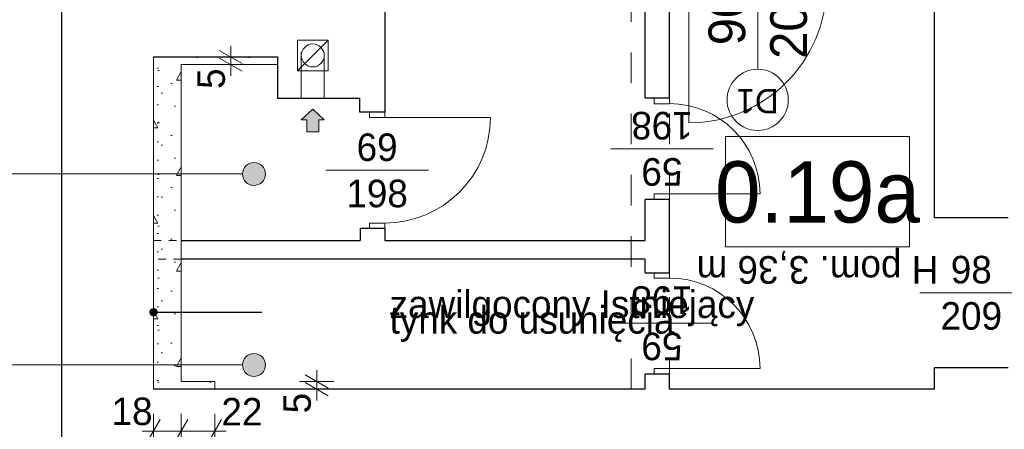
# Model space of a CAD drawing. Extents: x -145259 to -66341, y -2316 to 227384.
# Tile 7 of 143: x -127383 to -120953, y 54461 to 57137. Entities that reach past the tile are written whole.
import ezdxf

# ---------------------------------------------------------------- set-up
doc = ezdxf.new("R2010")
doc.units = 0
doc.header["$MEASUREMENT"] = 0
doc.linetypes.add('Hidden Line', pattern=[100, 50, -50])
doc.linetypes.add('Przerywana', pattern=[400, 200, -200])
for name, color, linetype, lineweight in [('Arch drzwi_Nr_Pióra__5', 7, 'Continuous', 13), ('Arch ocieplenie_Nr_Pióra__21', 7, 'Continuous', 13), ('Arch opisy okien_Nr_Pióra__5', 7, 'Continuous', 13), ('Arch opisy_Nr_Pióra__1', 7, 'Continuous', 25), ('Arch opisy_Nr_Pióra__21', 7, 'Continuous', 13), ('Arch wymiary_Nr_Pióra__21', 7, 'Continuous', 13), ('Arch wymiary_Nr_Pióra__5', 7, 'Continuous', 13), ('Arch zmurowania_Nr_Pióra__27', 7, 'Continuous', 35), ('Drzwi ArchiCAD_Nr_Pióra__27', 7, 'Continuous', 35), ('Drzwi ArchiCAD_Nr_Pióra__5', 7, 'Continuous', 13), ('Inwent kominy_Nr_Pióra__21', 7, 'Continuous', 13), ('INWENT OPISY_Nr_Pióra__21', 7, 'Continuous', 13), ('INWENT STROPY_Nr_Pióra__21', 7, 'Continuous', 13), ('INWENT. DRZWI_Nr_Pióra__21', 7, 'Continuous', 13), ('INWENT.ŚCIANY_Nr_Pióra__1', 7, 'Continuous', 25), ('INWENT.ŚCIANY_Nr_Pióra__20', 1, 'Continuous', 20)]:
    doc.layers.add(name, color=color, linetype=linetype, lineweight=lineweight)
for name, color, linetype in [('Arch ocieplenie', 7, 'Continuous'), ('Arch opisy', 7, 'Continuous'), ('Arch wymiary', 7, 'Continuous'), ('Arch zmurowania', 7, 'Continuous'), ('Drzwi ArchiCAD', 7, 'Continuous')]:
    doc.layers.add(name, color=color, linetype=linetype)
doc.layers.add('Arch opisy_Nr_Pióra__3', color=7, linetype='Continuous', lineweight=20, true_color=0xff6600)
doc.layers.add('INWENT.ŚCIANY_Nr_Pióra__2', color=7, linetype='Continuous', lineweight=13, true_color=0x7f7f7f)
doc.styles.add('GENERATED_STYLE_1', font='txt')
doc.styles.add('GENERATED_STYLE_5', font='txt')
doc.styles.add('GENERATED_STYLE_6', font='txt')
doc.styles.add('GENERATED_STYLE_7', font='txt')
doc.styles.add('GENERATED_STYLE_8', font='txt')
doc.dimstyles.new('GENERATED_STYLE__1', dxfattribs={"dimtxt": 179.999995, "dimasz": 114, "dimexe": 0.18, "dimexo": 0, "dimgap": 0.09, "dimtad": 1, "dimdec": 0, "dimlfac": 0.1, "dimzin": 0, "dimdsep": 46, "dimtxsty": 'GENERATED_STYLE_1', "dimblk": 'ARROWHEAD_2', "dimblk1": 'ARROWHEAD_2', "dimblk2": 'ARROWHEAD_2', "dimcen": 0.09, "dimclrd": 7, "dimclre": 7, "dimclrt": 7, "dimazin": 0, "dimtfac": 1, "dimtdec": 4, "dimtmove": 0, "dimatfit": 3, "dimfxl": 0, "dimtolj": 1, "dimtzin": 0, "dimarcsym": 0})
doc.dimstyles.new('GENERATED_STYLE__2', dxfattribs={"dimtxt": 179.999995, "dimasz": 114, "dimexe": 0.18, "dimexo": 0, "dimgap": 0.09, "dimtad": 1, "dimtih": 1, "dimtoh": 1, "dimdec": 0, "dimlfac": 0.1, "dimzin": 0, "dimdsep": 46, "dimtxsty": 'GENERATED_STYLE_1', "dimblk": 'ARROWHEAD_2', "dimblk1": 'ARROWHEAD_2', "dimblk2": 'ARROWHEAD_2', "dimcen": 0.09, "dimclrd": 7, "dimclre": 7, "dimclrt": 7, "dimazin": 0, "dimtfac": 1, "dimtdec": 4, "dimtmove": 0, "dimatfit": 3, "dimfxl": 0, "dimtolj": 1, "dimtzin": 0, "dimarcsym": 0})
doc.dimstyles.new('GENERATED_STYLE__9', dxfattribs={"dimtxt": 0.18, "dimasz": 109.44, "dimexe": 0.18, "dimexo": 0.0625, "dimgap": 0.09, "dimtad": 0, "dimtih": 1, "dimtoh": 1, "dimdec": 4, "dimzin": 0, "dimdsep": 46, "dimcen": 0.09, "dimadec": 0, "dimazin": 0, "dimtfac": 1, "dimtdec": 4, "dimtmove": 0, "dimatfit": 3, "dimldrblk": 'ARROWHEAD_11', "dimfxl": 0, "dimtolj": 1, "dimtzin": 0, "dimarcsym": 0})
pattern_1 = [(0, (0, 0), (0, 623.5383), [60, -300]), (0, (180, 311.8), (0, 623.5383), [60, -300]), (60, (0, 0), (-540, 311.7692), [60, -300]), (60, (360, 0), (-540, 311.7692), [60, -300]), (120, (60, 0), (540, 311.7692), [60, -300]), (120, (420, 0), (540, 311.7692), [60, -300]), (0, (0, 60), (0, 120), [0, -120, 0, -180.00001]), (45, (60, 60), (-84.85282, 84.85282), [0, -90, 0, -150.00001])]

# ---------------------------------------------------------------- blocks, each defined once
blk = doc.blocks.new('D1 Drzwi proste 14_8')
at = {"layer": 'Drzwi ArchiCAD_Nr_Pióra__27', "linetype": 'Continuous'}
for p, q in [((-510, 0), (-510, -115)), ((510, 0), (510, -115))]:
    blk.add_line(p, q, dxfattribs=at)
at = {"layer": 'Drzwi ArchiCAD_Nr_Pióra__5', "linetype": 'Continuous'}
for p, q in [((450, 0), (450, 900)), ((-450, 0), (-510, 0)), ((-510, 0), (-510, -115)), ((-450, -115), (-450, 0)), ((510, 0), (450, 0)), ((450, 0), (450, -115)), ((510, -115), (510, 0)), ((-510, -115), (-450, -115)), ((450, -115), (510, -115))]:
    blk.add_line(p, q, dxfattribs=at)
blk.add_arc((450, 0), 900, 90, 180, dxfattribs=at)
blk = doc.blocks.new('Ściana_100', base_point=(-123073.7, 57483.6))
at = {"layer": 'Arch zmurowania_Nr_Pióra__27', "linetype": 'Continuous'}
for p, q in [((-123073.7, 57478.6), (-123073.7, 57483.6)), ((-122053.7, 57478.6), (-122053.7, 57483.6)), ((-123073.7, 57363.6), (-123073.7, 57478.6)), ((-122053.7, 57363.6), (-122053.7, 57478.6))]:
    blk.add_line(p, q, dxfattribs=at)
at = {"layer": 'Drzwi ArchiCAD', "color": 8, "linetype": 'Continuous', "lineweight": 13, "true_color": 0x7f7f7f, "zscale": 1000, "rotation": 180}
blk.add_blockref('D1 Drzwi proste 14_8', (-122563.7, 57363.6), dxfattribs=at)
blk = doc.blocks.new('Ściana_103', base_point=(-126508.7, 54723.6))
at = {"layer": 'Arch ocieplenie_Nr_Pióra__21', "linetype": 'Continuous'}
h = blk.add_hatch(dxfattribs=at)
h.set_pattern_fill('Structural_Concrete', color=256, style=0, pattern_type=2)
h.set_pattern_definition(pattern_1)
h.paths.add_polyline_path([(-126328.7, 54773.6), (-126328.7, 56843.6), (-126508.7, 56893.6), (-126508.7, 54723.6)], flags=0)
for p, q in [((-126508.7, 56893.6), (-126508.7, 54723.6)), ((-126328.7, 54773.6), (-126328.7, 56843.6))]:
    blk.add_line(p, q, dxfattribs=at)
blk = doc.blocks.new('Ściana_104', base_point=(-126508.7, 54723.6))
at = {"layer": 'Arch ocieplenie_Nr_Pióra__21', "linetype": 'Continuous'}
h = blk.add_hatch(dxfattribs=at)
h.set_pattern_fill('Structural_Concrete', color=256, style=0, pattern_type=2)
h.set_pattern_definition(pattern_1)
h.paths.add_polyline_path([(-126508.7, 54723.6), (-126108.7, 54723.6), (-126108.7, 54773.6), (-126328.7, 54773.6)], flags=0)
for p, q in [((-126508.7, 54723.6), (-126108.7, 54723.6)), ((-126108.7, 54773.6), (-126328.7, 54773.6)), ((-126108.7, 54723.6), (-126108.7, 54773.6))]:
    blk.add_line(p, q, dxfattribs=at)
blk = doc.blocks.new('Ściana_105', base_point=(-126508.7, 56893.6))
at = {"layer": 'Arch ocieplenie_Nr_Pióra__21', "linetype": 'Continuous'}
h = blk.add_hatch(dxfattribs=at)
h.set_pattern_fill('Structural_Concrete', color=256, style=0, pattern_type=2)
h.set_pattern_definition(pattern_1)
h.paths.add_polyline_path([(-126328.7, 56843.6), (-125698.7, 56843.6), (-125698.7, 56893.6), (-126508.7, 56893.6)], flags=0)
for p, q in [((-125698.7, 56893.6), (-126508.7, 56893.6)), ((-126328.7, 56843.6), (-125698.7, 56843.6)), ((-125698.7, 56843.6), (-125698.7, 56893.6))]:
    blk.add_line(p, q, dxfattribs=at)
blk = doc.blocks.new('Linia_4', base_point=(-128861.5, 56129.2))
at = {"layer": 'Arch opisy_Nr_Pióra__21', "linetype": 'Continuous'}
blk.add_hatch(color=256, dxfattribs=at).paths.add_polyline_path([(-125778, 56129.2), (-125783.7, 56157.9), (-125800, 56182.2), (-125824.3, 56198.5), (-125853, 56204.2), (-125881.7, 56198.5), (-125906, 56182.2), (-125922.3, 56157.9), (-125928, 56129.2), (-125922.3, 56100.5), (-125906, 56076.2), (-125881.7, 56059.9), (-125853, 56054.2), (-125824.3, 56059.9), (-125800, 56076.2), (-125783.7, 56100.5)], flags=0)
blk.add_line((-128861.5, 56129.2), (-125928, 56129.2), dxfattribs=at)
blk.add_circle((-125853, 56129.2), 75, dxfattribs=at)
blk = doc.blocks.new('Linia_5', base_point=(-128861.5, 54881.6))
at = {"layer": 'Arch opisy_Nr_Pióra__21', "linetype": 'Continuous'}
blk.add_hatch(color=256, dxfattribs=at).paths.add_polyline_path([(-125778, 54881.6), (-125783.7, 54910.3), (-125800, 54934.6), (-125824.3, 54950.9), (-125853, 54956.6), (-125881.7, 54950.9), (-125906, 54934.6), (-125922.3, 54910.3), (-125928, 54881.6), (-125922.3, 54852.9), (-125906, 54828.5), (-125881.7, 54812.3), (-125853, 54806.6), (-125824.3, 54812.3), (-125800, 54828.5), (-125783.7, 54852.9)], flags=0)
blk.add_line((-128861.5, 54881.6), (-125928, 54881.6), dxfattribs=at)
blk.add_circle((-125853, 54881.6), 75, dxfattribs=at)
blk = doc.blocks.new('*D1283')
at = {"layer": 'Arch wymiary_Nr_Pióra__5', "linetype": 'Continuous'}
for p, q in [((-126465.4, 54525), (-126552, 54375)), ((-126508.7, 54337.5), (-126508.7, 54562.5)), ((-126285.4, 54525), (-126372, 54375)), ((-126328.7, 54337.5), (-126328.7, 54562.5)), ((-126582.1, 54450), (-126508.7, 54450)), ((-126508.7, 54450), (-126328.7, 54450))]:
    blk.add_line(p, q, dxfattribs=at)
at = {"layer": 'Arch wymiary_Nr_Pióra__21', "char_height": 180, "attachment_point": 7, "style": 'GENERATED_STYLE_1'}
for s, insert in [('{18}', (-126782.5, 54486)), ('{22}', (-126065.4, 54486))]:
    blk.add_mtext(s, dxfattribs=dict(at, insert=insert))
blk = doc.blocks.new('ARROWHEAD_2')
at = {"color": 0, "linetype": 'Continuous', "lineweight": 0}
for p, q in [((-0.378, -0.655), (0.378, 0.655)), ((0, 0), (-1, 0))]:
    blk.add_line(p, q, dxfattribs=at)
blk = doc.blocks.new('*D1284')
at = {"layer": 'Arch wymiary_Nr_Pióra__5', "linetype": 'Continuous'}
for p, q in [((-126285.4, 54525), (-126372, 54375)), ((-126328.7, 54337.5), (-126328.7, 54562.5)), ((-126152, 54375), (-126065.4, 54525)), ((-126108.7, 54337.5), (-126108.7, 54562.5)), ((-126328.7, 54450), (-126108.7, 54450)), ((-126108.7, 54450), (-126035.4, 54450))]:
    blk.add_line(p, q, dxfattribs=at)
at = {"layer": 'Arch wymiary_Nr_Pióra__21', "char_height": 180, "attachment_point": 7, "style": 'GENERATED_STYLE_1'}
for s, insert in [('{18}', (-126782.5, 54486)), ('{22}', (-126065.4, 54486))]:
    blk.add_mtext(s, dxfattribs=dict(at, insert=insert))
blk = doc.blocks.new('*D1286')
at = {"layer": 'Arch wymiary_Nr_Pióra__5', "linetype": 'Continuous'}
for p, q in [((-126004.2, 56893.6), (-126004.2, 56967)), ((-126079.2, 56936.9), (-125929.2, 56850.3)), ((-125891.7, 56893.6), (-126116.7, 56893.6)), ((-125891.7, 56843.6), (-126116.7, 56843.6)), ((-125929.2, 56800.3), (-126079.2, 56886.9)), ((-126004.2, 56843.6), (-126004.2, 56893.6)), ((-126004.2, 56770.3), (-126004.2, 56843.6))]:
    blk.add_line(p, q, dxfattribs=at)
at = {"layer": 'Arch wymiary_Nr_Pióra__21', "insert": (-126040.2, 56685.1), "char_height": 180, "attachment_point": 7, "rotation": 90, "style": 'GENERATED_STYLE_1'}
blk.add_mtext('{5}', dxfattribs=at)
blk = doc.blocks.new('*D1314')
at = {"layer": 'Arch wymiary_Nr_Pióra__5', "linetype": 'Continuous'}
for p, q in [((-125443.1, 54773.6), (-125443.1, 54847)), ((-125518.1, 54816.9), (-125368.1, 54730.3)), ((-125330.6, 54773.6), (-125555.6, 54773.6)), ((-125330.6, 54723.6), (-125555.6, 54723.6)), ((-125368.1, 54680.3), (-125518.1, 54766.9)), ((-125443.1, 54723.6), (-125443.1, 54773.6)), ((-125443.1, 54650.3), (-125443.1, 54723.6))]:
    blk.add_line(p, q, dxfattribs=at)
at = {"layer": 'Arch wymiary_Nr_Pióra__21', "insert": (-125479.1, 54565.1), "char_height": 180, "attachment_point": 7, "rotation": 90, "style": 'GENERATED_STYLE_1'}
blk.add_mtext('{5}', dxfattribs=at)
blk = doc.blocks.new('ARROWHEAD_11')
at = {"color": 0, "linetype": 'Continuous', "lineweight": 0}
blk.add_line((0, 0), (-1, 0), dxfattribs=at)
at = {"color": 0, "linetype": 'Continuous', "lineweight": 0, "const_width": 0.25, "flags": 128}
blk.add_lwpolyline([(-0.125, 0, 1), (0.125, 0, 1)], format="xyb", close=True, dxfattribs=at)

msp = doc.modelspace()

# ---------------------------------------------------------------- hatches: boundary and pattern name
at = {"layer": 'Inwent kominy_Nr_Pióra__21', "linetype": 'Continuous'}
msp.add_hatch(color=256, dxfattribs=at).paths.add_polyline_path([(-125393.7, 56483.6), (-125428.7, 56483.6), (-125428.7, 56403.6), (-125508.7, 56403.6), (-125508.7, 56483.6), (-125543.7, 56483.6), (-125468.7, 56553.6)], flags=0)

# ---------------------------------------------------------------- linework, layer by layer
at = {"layer": 'Arch drzwi_Nr_Pióra__5', "linetype": 'Continuous'}
msp.add_line((-122563.7, 57483.6), (-122563.7, 56813.6), dxfattribs=at)
at = {"layer": 'Arch opisy okien_Nr_Pióra__5', "linetype": 'Continuous'}
msp.add_circle((-122563.7, 56613.6), 200, dxfattribs=at)
at = {"layer": 'Arch opisy_Nr_Pióra__21', "linetype": 'Continuous'}
for p, q in [((-122773.1, 56373.3), (-122773.1, 55653.3)), ((-121573.1, 56373.3), (-122773.1, 56373.3)), ((-121573.1, 55653.3), (-121573.1, 56373.3)), ((-122773.1, 55653.3), (-121573.1, 55653.3))]:
    msp.add_line(p, q, dxfattribs=at)
at = {"layer": 'Inwent kominy_Nr_Pióra__21', "linetype": 'Continuous'}
for p, q in [((-125568.7, 56803.6), (-125568.7, 57003.6)), ((-125568.7, 57003.6), (-125368.7, 57003.6)), ((-125568.7, 56803.6), (-125368.7, 57003.6)), ((-125368.7, 57003.6), (-125368.7, 56803.6)), ((-125543.7, 56923.6), (-125543.7, 56623.6)), ((-125393.7, 56923.6), (-125393.7, 56623.6)), ((-125368.7, 56803.6), (-125568.7, 56803.6)), ((-125468.7, 56553.6), (-125543.7, 56483.6)), ((-125468.7, 56553.6), (-125393.7, 56483.6)), ((-125508.7, 56483.6), (-125543.7, 56483.6)), ((-125508.7, 56403.6), (-125508.7, 56483.6)), ((-125428.7, 56483.6), (-125428.7, 56403.6)), ((-125428.7, 56483.6), (-125393.7, 56483.6)), ((-125428.7, 56403.6), (-125508.7, 56403.6))]:
    msp.add_line(p, q, dxfattribs=at)
msp.add_circle((-125468.7, 56903.6), 75, dxfattribs=at)
at = {"layer": 'INWENT OPISY_Nr_Pióra__21', "linetype": 'Continuous'}
for p, q in [((-122853.7, 56293.6), (-123523.7, 56293.6)), ((-124713.7, 56153.5), (-125383.7, 56153.5)), ((-121503.7, 55353.6), (-120833.7, 55353.6)), ((-122853.7, 55153.6), (-123523.7, 55153.6))]:
    msp.add_line(p, q, dxfattribs=at)
at = {"layer": 'INWENT STROPY_Nr_Pióra__21', "linetype": 'Przerywana'}
for p, q in [((-123388.7, 54723.6), (-123388.7, 60893.6)), ((-123138.7, 54723.6), (-123138.7, 60893.6))]:
    msp.add_line(p, q, dxfattribs=at)
at = {"layer": 'INWENT. DRZWI_Nr_Pióra__21', "linetype": 'Continuous'}
for p, q in [((-123238.7, 56588.6), (-123238.7, 56623.6)), ((-123138.7, 56588.6), (-123238.7, 56588.6)), ((-123138.7, 56588.6), (-123138.7, 56623.6)), ((-125098.7, 56498.5), (-125098.7, 56533.5)), ((-124998.7, 56498.5), (-124998.7, 56533.5)), ((-124998.7, 56498.5), (-125098.7, 56498.5)), ((-124998.7, 56498.5), (-124308.7, 56498.5)), ((-123138.7, 55998.6), (-123238.7, 55998.6)), ((-123238.7, 55998.6), (-123238.7, 55963.6)), ((-123138.7, 55998.6), (-122548.2, 55998.6)), ((-123138.7, 55998.6), (-123138.7, 55963.6)), ((-124998.7, 55808.5), (-125098.7, 55808.5)), ((-125098.7, 55808.5), (-125098.7, 55773.5)), ((-124998.7, 55808.5), (-124998.7, 55773.5)), ((-123238.7, 55448.6), (-123238.7, 55483.6)), ((-123138.7, 55448.6), (-123238.7, 55448.6)), ((-123138.7, 55448.6), (-123138.7, 55483.6)), ((-123138.7, 54858.6), (-123238.7, 54858.6)), ((-123238.7, 54858.6), (-123238.7, 54823.6)), ((-123138.7, 54858.6), (-122548.2, 54858.6)), ((-123138.7, 54858.6), (-123138.7, 54823.6))]:
    msp.add_line(p, q, dxfattribs=at)
for centre, radius, start, end in [((-123138.7, 55998.6), 590.5, 0, 90), ((-124998.7, 56498.5), 690, 270, 0), ((-123138.7, 54858.6), 590.5, 0, 90)]:
    msp.add_arc(centre, radius, start, end, dxfattribs=at)
at = {"layer": 'INWENT.ŚCIANY_Nr_Pióra__1', "linetype": 'Continuous'}
for p, q in [((-127108.7, 61143.6), (-127108.7, 47903.6)), ((-124998.7, 57363.6), (-124998.7, 56533.5)), ((-123298.7, 56623.6), (-123298.7, 57363.6)), ((-123138.7, 56623.6), (-123138.7, 57363.6)), ((-121408.7, 55843.6), (-121408.7, 57363.6)), ((-126508.7, 56893.6), (-125698.7, 56893.6)), ((-125698.7, 56893.6), (-125698.7, 56623.6)), ((-125698.7, 56623.6), (-125162.1, 56623.6)), ((-125162.1, 56533.5), (-125162.1, 56623.6)), ((-123138.7, 56623.6), (-123298.7, 56623.6)), ((-124998.7, 56533.5), (-125162.1, 56533.5)), ((-123138.7, 55963.6), (-123298.7, 55963.6)), ((-123298.7, 55693.6), (-123298.7, 55963.6)), ((-123138.7, 55483.6), (-123138.7, 55963.6)), ((-120928.7, 55843.6), (-121408.7, 55843.6)), ((-124998.7, 55773.5), (-125158.7, 55773.5)), ((-125158.7, 55773.5), (-125158.7, 55693.6)), ((-124998.7, 55773.5), (-124998.7, 55693.6)), ((-126328.7, 55693.6), (-125158.7, 55693.6)), ((-124998.7, 55693.6), (-123298.7, 55693.6)), ((-123298.7, 55573.6), (-126328.7, 55573.6)), ((-123298.7, 55483.6), (-123298.7, 55573.6)), ((-123298.7, 55483.6), (-123138.7, 55483.6)), ((-121408.7, 54723.6), (-121408.7, 54863.6)), ((-120928.7, 54863.6), (-121408.7, 54863.6)), ((-123298.7, 54723.6), (-123298.7, 54823.6)), ((-123298.7, 54823.6), (-123138.7, 54823.6)), ((-123138.7, 54723.6), (-123138.7, 54823.6)), ((-123298.7, 54723.6), (-126508.7, 54723.6)), ((-121408.7, 54723.6), (-123138.7, 54723.6))]:
    msp.add_line(p, q, dxfattribs=at)
at = {"layer": 'INWENT.ŚCIANY_Nr_Pióra__2', "linetype": 'Hidden Line'}
for p, q in [((-126508.7, 55693.6), (-126328.7, 55693.6)), ((-126328.7, 55573.6), (-126508.7, 55573.6))]:
    msp.add_line(p, q, dxfattribs=at)
at = {"layer": 'INWENT.ŚCIANY_Nr_Pióra__20', "linetype": 'Continuous'}
msp.add_line((-126508.7, 54723.6), (-126508.7, 56893.6), dxfattribs=at)

# ---------------------------------------------------------------- block references
at = {"layer": 'Arch ocieplenie'}
for name, p in [('Ściana_103', (-126508.7, 54723.6)), ('Ściana_105', (-126508.7, 56893.6)), ('Ściana_104', (-126508.7, 54723.6))]:
    msp.add_blockref(name, p, dxfattribs=at)
at = {"layer": 'Arch opisy', "linetype": 'Continuous'}
for name, p in [('Linia_4', (-128861.5, 56129.2)), ('Linia_5', (-128861.5, 54881.6))]:
    msp.add_blockref(name, p, dxfattribs=at)
at = {"layer": 'Arch zmurowania'}
msp.add_blockref('Ściana_100', (-123073.7, 57483.6), dxfattribs=at)

# ---------------------------------------------------------------- texts
at = {"layer": 'Arch drzwi_Nr_Pióra__5', "linetype": 'Continuous', "insert": (-122884.8, 57148.6), "char_height": 240, "width": 1346.334, "attachment_point": 2, "rotation": 90, "line_spacing_factor": 1.007146, "style": 'GENERATED_STYLE_7'}
msp.add_mtext('{90\\P200}', dxfattribs=at)
at = {"layer": 'Arch opisy_Nr_Pióra__1', "linetype": 'Continuous', "insert": (-122563.7, 56524.5), "char_height": 160, "attachment_point": 2, "rotation": 180, "style": 'GENERATED_STYLE_8'}
msp.add_mtext('{D1}', dxfattribs=at)
at = {"layer": 'Arch opisy_Nr_Pióra__1', "linetype": 'Continuous', "insert": (-122173.1, 55806.3), "char_height": 400, "attachment_point": 8, "style": 'GENERATED_STYLE_5'}
msp.add_mtext('{0.19a}', dxfattribs=at)
at = {"layer": 'Arch opisy_Nr_Pióra__3', "linetype": 'Continuous', "insert": (-124967.1, 55199.9), "char_height": 180, "width": 2297.23, "attachment_point": 4, "line_spacing_factor": 0.340663, "style": 'GENERATED_STYLE_6'}
msp.add_mtext('{zawilgocony Istniejący \\Ptynk do usunięcia}', dxfattribs=at)
at = {"layer": 'INWENT OPISY_Nr_Pióra__21', "linetype": 'Continuous', "char_height": 180, "width": 1346.334, "attachment_point": 2, "rotation": 180, "line_spacing_factor": 1.007581, "style": 'GENERATED_STYLE_7'}
for insert in [(-123188.7, 56052.8), (-123188.7, 54912.8)]:
    msp.add_mtext('{59\\P198}', dxfattribs=dict(at, insert=insert))
at = {"layer": 'INWENT OPISY_Nr_Pióra__21', "linetype": 'Continuous', "char_height": 180, "width": 1346.334, "attachment_point": 2, "style": 'GENERATED_STYLE_7'}
for s, insert, line_spacing_factor in [('{69\\P198}', (-125048.7, 56394.3), 1.007581), ('{98\\P209}', (-121168.7, 55594.4), 1.007146)]:
    msp.add_mtext(s, dxfattribs=dict(at, insert=insert, line_spacing_factor=line_spacing_factor))
at = {"layer": 'INWENT OPISY_Nr_Pióra__21', "linetype": 'Continuous', "insert": (-122173.1, 55412.5), "char_height": 180, "attachment_point": 2, "rotation": 180, "style": 'GENERATED_STYLE_7'}
msp.add_mtext('{H pom. 3,36 m}', dxfattribs=at)

# ---------------------------------------------------------------- dimensions: what is measured, and where the dimension line sits
at = {"layer": 'Arch wymiary', "linetype": 'Continuous'}
for base, p1, p2, picture, middle in [((-126004.2, 56843.6), (-126103.7, 56843.6), (-126103.7, 56893.6), '*D1286', (-126130.2, 56753.3)), ((-125443.1, 54723.6), (-126308.7, 54723.6), (-126308.7, 54773.6), '*D1314', (-125569.1, 54633.3))]:
    dim = msp.add_linear_dim(base=base, p1=p1, p2=p2, angle=90, dimstyle='GENERATED_STYLE__1', dxfattribs=at)
    dim.commit()
    dim.dimension.update_dxf_attribs({"geometry": picture, "text_midpoint": middle})
for p1, p2, picture, middle in [((-126508.7, 51218.6), (-126328.7, 51218.6), '*D1283', (-126645.9, 54576)), ((-126328.7, 51218.6), (-126108.7, 54233.6), '*D1284', (-125928.8, 54576))]:
    dim = msp.add_linear_dim(base=(-126508.7, 54450), p1=p1, p2=p2, dimstyle='GENERATED_STYLE__2', dxfattribs=at)
    dim.commit()
    dim.dimension.update_dxf_attribs({"geometry": picture, "text_midpoint": middle})

# ---------------------------------------------------------------- leaders
at = {"layer": 'Arch opisy_Nr_Pióra__3', "linetype": 'Continuous', "annotation_type": 0, "has_hookline": 1, "hookline_direction": 1, "text_width": 1534.3}
msp.add_leader([(-126508.7, 55225.6), (-125802, 55225.6)], dimstyle='GENERATED_STYLE__9', dxfattribs=at)

doc.saveas('drawing.dxf')
